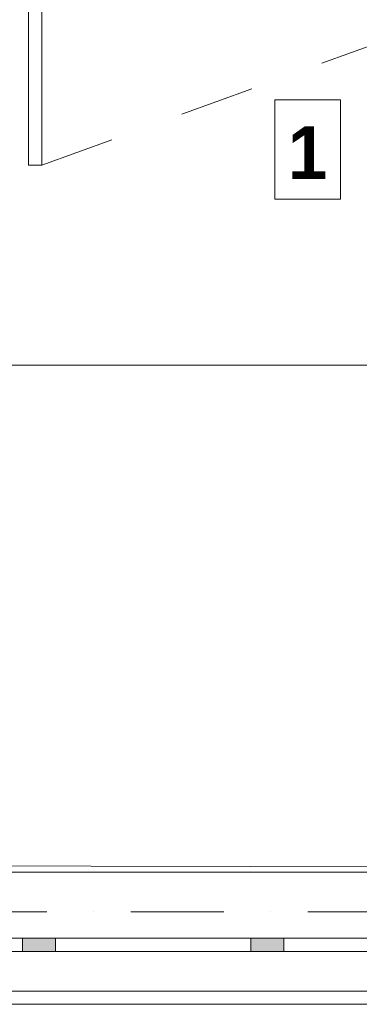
# Model space of a CAD drawing. Header units: millimetres. Extents: x 82175 to 237000, y 24756 to 471700.
# Tile 16 of 256: x 111372 to 112658, y 91879 to 95609. Entities that reach past the tile are written whole.
import ezdxf

# ---------------------------------------------------------------- set-up
doc = ezdxf.new("R2010")
doc.units = ezdxf.units.MM
for name, pattern in [('Krawędzie ukryte', [3.912222, 2.822222, -1.09]), ('Kropki i Kreski', [6.702778, 3.527778, -1.763889, 0, -1.411111]), ('Przerywana', [5.644444, 2.822222, -2.822222]), ('Wipeout_Contour', [1000, 0, -1000])]:
    doc.linetypes.add(name, pattern=pattern)
for name, color, linetype in [('- A - ocieplenie', 8, 'Continuous'), ('2D - Ogólne', 8, 'Continuous'), ('2D - Rysunki i Obrazki', 8, 'Continuous'), ('Konstrukcja - Siatka mod', 8, 'Continuous'), ('Konstrukcja - Stropy', 8, 'Continuous'), ('Okna Archicada', 8, 'Continuous'), ('Wnętrze - Umeblowanie', 8, 'Continuous')]:
    doc.layers.add(name, color=color, linetype=linetype)
doc.styles.add('STYL_AUTOMATYCZNY_11', font='txt')

msp = doc.modelspace()

# ---------------------------------------------------------------- hatches: boundary and pattern name
at = {"layer": 'Okna Archicada', "linetype": 'Continuous', "lineweight": 13}
for points in [[(111432.5, 92128.9), (111382.5, 92128.9), (111382.5, 92078.9), (111432.5, 92078.9)], [(111432.5, 92078.9), (111507.5, 92078.9), (111507.5, 92128.9), (111432.5, 92128.9)], [(112322.5, 92128.9), (112247.5, 92128.9), (112247.5, 92078.9), (112322.5, 92078.9)], [(112322.5, 92078.9), (112372.5, 92078.9), (112372.5, 92128.9), (112322.5, 92128.9)]]:
    msp.add_hatch(color=8, dxfattribs=at).paths.add_polyline_path(points)

# ---------------------------------------------------------------- linework, layer by layer
at = {"layer": '- A - ocieplenie', "color": 8, "linetype": 'Krawędzie ukryte', "lineweight": 20, "ltscale": 100, "flags": 128}
for points in [[(122130, 92078.9), (110530, 92078.9)], [(122330, 91928.9), (110530, 91928.9)], [(110530, 91928.9), (122130, 91928.9)]]:
    msp.add_lwpolyline(points, dxfattribs=at)
at = {"layer": '2D - Ogólne', "color": 8, "linetype": 'Przerywana', "lineweight": 15, "ltscale": 100}
msp.add_line((111455.6, 95058), (114203.1, 96058), dxfattribs=at)
at = {"layer": '2D - Ogólne', "color": 8, "linetype": 'Continuous', "lineweight": 20, "ltscale": 100}
msp.add_line((110440, 94299.8), (116270, 94299.8), dxfattribs=at)
at = {"layer": 'Konstrukcja - Siatka mod', "color": 8, "linetype": 'Kropki i Kreski', "lineweight": 13, "ltscale": 100}
msp.add_line((93022.5, 92228.9), (122467, 92228.9), dxfattribs=at)
at = {"layer": 'Konstrukcja - Stropy', "color": 8, "linetype": 'Continuous', "lineweight": 13, "ltscale": 100, "flags": 128}
msp.add_lwpolyline([(107140, 97428.9), (110440, 97428.9), (110440, 92404.9), (122460, 92378.9), (122510, 104858.9), (95470, 104858.9), (95470, 92228.9), (107140, 92228.9)], close=True, dxfattribs=at)
at = {"layer": 'Okna Archicada', "color": 8, "linetype": 'Continuous', "lineweight": 13, "ltscale": 100}
for p, q in [((113267.5, 92378.9), (110487.5, 92378.9)), ((111382.5, 92128.9), (110537.5, 92128.9)), ((111432.5, 92128.9), (111382.5, 92128.9)), ((111382.5, 92128.9), (111382.5, 92078.9)), ((111507.5, 92128.9), (111432.5, 92128.9)), ((111507.5, 92078.9), (111507.5, 92128.9)), ((112247.5, 92128.9), (111507.5, 92128.9)), ((112322.5, 92128.9), (112247.5, 92128.9)), ((112247.5, 92128.9), (112247.5, 92078.9)), ((112372.5, 92128.9), (112322.5, 92128.9)), ((112372.5, 92078.9), (112372.5, 92128.9)), ((113217.5, 92128.9), (112372.5, 92128.9)), ((113267.5, 92078.9), (110487.5, 92078.9)), ((113225, 92078.9), (110530, 92078.9)), ((110537.5, 92078.9), (111382.5, 92078.9)), ((111382.5, 92078.9), (111432.5, 92078.9)), ((111432.5, 92078.9), (111507.5, 92078.9)), ((111507.5, 92078.9), (112247.5, 92078.9)), ((112247.5, 92078.9), (112322.5, 92078.9)), ((112322.5, 92078.9), (112372.5, 92078.9)), ((112372.5, 92078.9), (113217.5, 92078.9)), ((113225, 91878.9), (110530, 91878.9))]:
    msp.add_line(p, q, dxfattribs=at)
at = {"layer": 'Wnętrze - Umeblowanie', "color": 8, "linetype": 'Continuous', "lineweight": 13, "ltscale": 100, "flags": 128}
msp.add_lwpolyline([(111405.6, 95058), (111405.6, 97058), (111455.6, 97058), (111455.6, 95058)], close=True, dxfattribs=at)

# ---------------------------------------------------------------- next in the draw order: wipeouts: each hides what was drawn before it
at = {"color": 8, "linetype": 'Wipeout_Contour', "lineweight": 0, "ltscale": 447592.178988}
msp.add_wipeout([(112337.7, 94929.2), (112586.8, 94929.2), (112586.8, 95305.7), (112337.7, 95305.7)], dxfattribs=at).dxf.layer = '2D - Rysunki i Obrazki'

# ---------------------------------------------------------------- next in the draw order: linework, layer by layer
at = {"layer": '2D - Rysunki i Obrazki', "color": 8, "linetype": 'Continuous', "lineweight": 13, "ltscale": 100}
for p, q in [((112586.8, 95305.7), (112337.7, 95305.7)), ((112337.7, 95305.7), (112337.7, 94929.2)), ((112586.8, 94929.2), (112586.8, 95305.7)), ((112337.7, 94929.2), (112586.8, 94929.2))]:
    msp.add_line(p, q, dxfattribs=at)

# ---------------------------------------------------------------- next in the draw order: texts
at = {"layer": '2D - Rysunki i Obrazki', "color": 8, "linetype": 'Continuous', "lineweight": 13, "insert": (112462.2, 95005.7), "char_height": 200, "attachment_point": 8, "style": 'STYL_AUTOMATYCZNY_11'}
msp.add_mtext('\\A1;{\\pqc;\\fF1|b1|i0|c0|p0;\\W1.000000;1}', dxfattribs=at)

doc.saveas('drawing.dxf')
